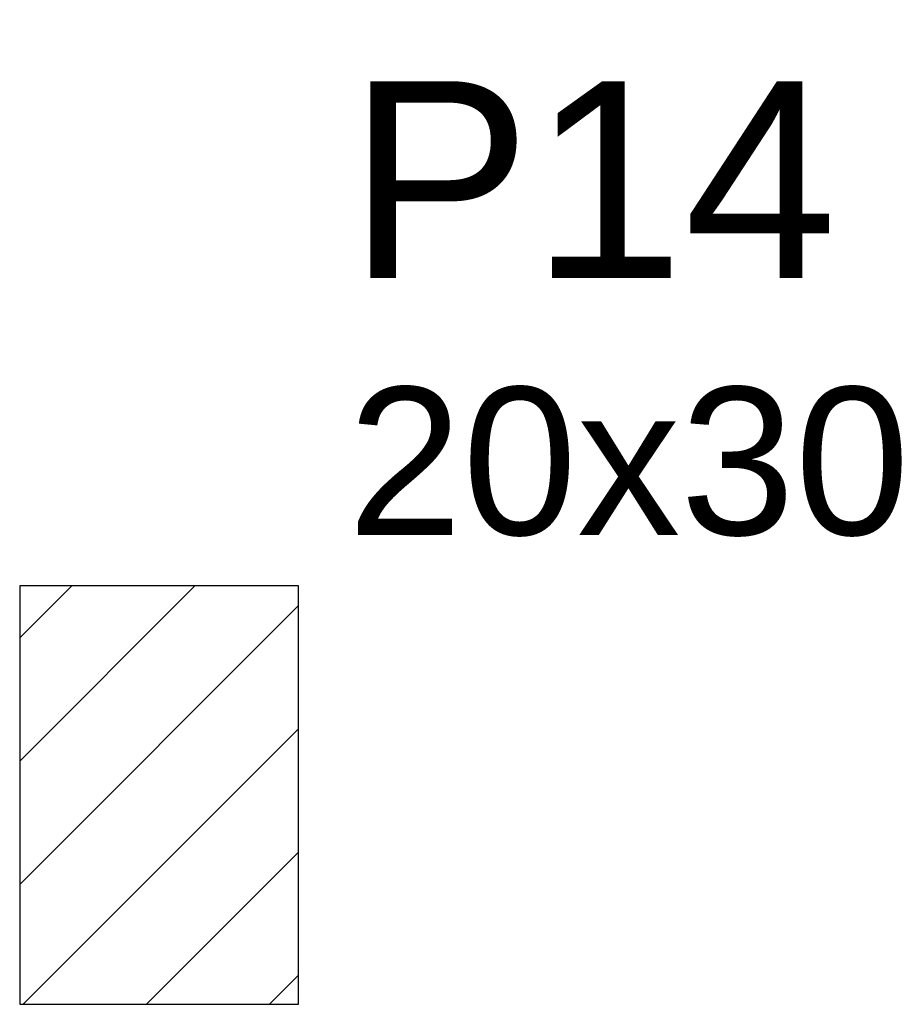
# Model space of a CAD drawing. Header units: millimetres. Extents: x 0 to 119, y 0 to 84.
# Tile 7 of 14: x 50.13 to 51.37, y 62.16 to 63.57. Entities that reach past the tile are written whole.
import ezdxf

# ---------------------------------------------------------------- set-up
doc = ezdxf.new("R2010")
doc.units = ezdxf.units.MM
doc.header["$MEASUREMENT"] = 0
doc.linetypes.add('NULL', pattern=[0])
for name, color, linetype, lineweight in [('FO-Hachura pilar que passa', 19, 'Continuous', 5), ('FO-Pilares', 4, 'Continuous', 30), ('FO-Textos dos pilares', 7, 'Continuous', 5)]:
    doc.layers.add(name, color=color, linetype=linetype, lineweight=lineweight)
doc.styles.add('Arial', font='txt')

msp = doc.modelspace()

# ---------------------------------------------------------------- hatches: boundary and pattern name
at = {"layer": 'FO-Hachura pilar que passa', "linetype": 'Continuous'}
h = msp.add_hatch(dxfattribs=at)
h.set_pattern_fill('ANSI31', color=19, style=0)
h.paths.add_polyline_path([(50.132, 62.1577), (50.332, 62.1577), (50.532, 62.1577), (50.532, 62.4577), (50.532, 62.7577), (50.332, 62.7577), (50.132, 62.7577), (50.132, 62.4577)])

# ---------------------------------------------------------------- linework, layer by layer
at = {"layer": 'FO-Pilares'}
msp.add_lwpolyline([(50.132, 62.1577), (50.332, 62.1577), (50.532, 62.1577), (50.532, 62.4577), (50.532, 62.7577), (50.332, 62.7577), (50.132, 62.7577), (50.132, 62.4577), (50.132, 62.1577)], close=True, dxfattribs=at)

# ---------------------------------------------------------------- texts
at = {"layer": 'FO-Textos dos pilares', "linetype": 'NULL', "attachment_point": 7, "line_spacing_factor": 0.798, "style": 'Arial'}
for s, insert, char_height, width in [('P14', (50.6024, 63.1993), 0.2824, 1.387852), ('20x30', (50.6024, 62.828), 0.2118, 1.580273)]:
    msp.add_mtext(s, dxfattribs=dict(at, insert=insert, char_height=char_height, width=width))

doc.saveas('drawing.dxf')
